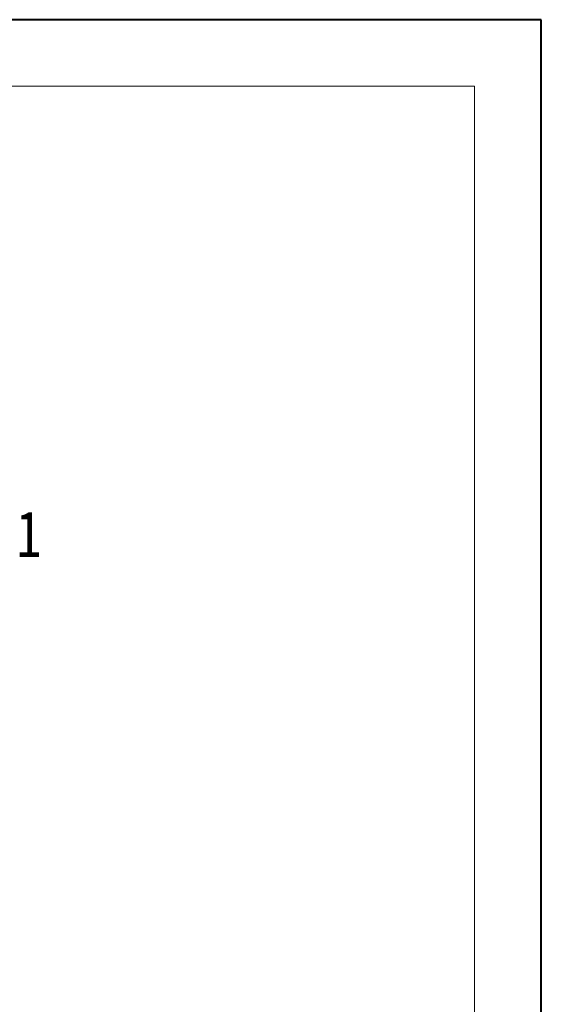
# Model space of a CAD drawing. Header units: millimetres. Extents: x -1214 to 867, y -361 to 1097.
# Tile 51 of 51: x 656 to 848, y 734 to 1097. Entities that reach past the tile are written whole.
import ezdxf

# ---------------------------------------------------------------- set-up
doc = ezdxf.new("R2010")
doc.units = ezdxf.units.MM
doc.styles.get("Standard").update_dxf_attribs({"font": '仿宋_GB2312.ttf', "width": 0.8})

msp = doc.modelspace()

# ---------------------------------------------------------------- linework, layer by layer
at = {"color": 7, "lineweight": 40}
for p, q in [((847.852, 1096.928), (-1214.35, 1096.928)), ((847.852, -361.343), (847.852, 1096.928))]:
    msp.add_line(p, q, dxfattribs=at)
at = {"color": 7, "lineweight": 13}
for p, q in [((823.302, 1072.378), (-1091.6, 1072.378)), ((823.302, -336.793), (823.302, 1072.378))]:
    msp.add_line(p, q, dxfattribs=at)

# ---------------------------------------------------------------- texts
at = {"color": 5, "lineweight": 9, "insert": (654.586, 915.921), "char_height": 16.97, "width": 2.54554, "attachment_point": 1}
msp.add_mtext('1', dxfattribs=at)

doc.saveas('drawing.dxf')
